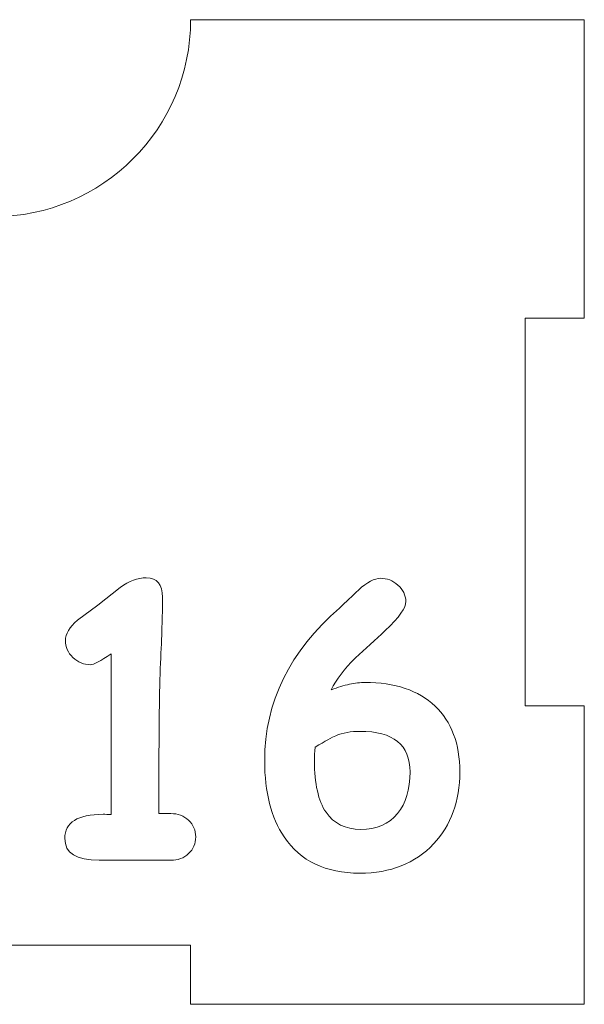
# Model space of a CAD drawing. Header units: millimetres. Extents: x -811 to 1340, y -192 to 870.
# Tile 141 of 256: x 517 to 546, y 214 to 264. Entities that reach past the tile are written whole.
import ezdxf

# ---------------------------------------------------------------- set-up
doc = ezdxf.new("R2010")
doc.units = ezdxf.units.MM
doc.header["$MEASUREMENT"] = 0
doc.layers.add('layer 1', color=7, linetype='Continuous')

msp = doc.modelspace()

# ---------------------------------------------------------------- linework, layer by layer
at = {"layer": 'layer 1', "color": 250, "lineweight": 9}
msp.add_open_spline([(545.8618, 229.1878), (545.8618, 229.1878), (545.8618, 214.0378), (545.8618, 214.0378), (545.8618, 214.0378), (545.8618, 214.0378), (525.8618, 214.0378), (525.8618, 214.0378), (525.8618, 214.0378), (525.8618, 214.0378), (525.8618, 217.0378), (525.8618, 217.0378), (525.8618, 217.0378), (525.8618, 217.0378), (505.8618, 217.0378), (505.8618, 217.0378), (505.8618, 217.0378), (505.8618, 217.0378), (505.8618, 214.0378), (505.8618, 214.0378), (505.8618, 214.0378), (505.8618, 214.0378), (485.8618, 214.0378), (485.8618, 214.0378), (485.8618, 214.0378), (485.8618, 214.0378), (485.8618, 229.1878), (485.8618, 229.1878), (485.8618, 229.1878), (485.8618, 229.1878), (488.8618, 229.1878), (488.8618, 229.1878), (488.8618, 229.1878), (488.8618, 229.1878), (488.8618, 248.8878), (488.8618, 248.8878), (488.8618, 248.8878), (488.8618, 248.8878), (485.8618, 248.8878), (485.8618, 248.8878), (485.8618, 248.8878), (485.8618, 248.8878), (485.8618, 264.0378), (485.8618, 264.0378), (485.8618, 264.0378), (485.8618, 264.0378), (505.8617, 264.0378), (505.8617, 264.0378), (505.8617, 264.0378), (505.8617, 258.5159), (510.3399, 254.0378), (515.8617, 254.0378), (515.8617, 254.0378), (521.3835, 254.0378), (525.8617, 258.5159), (525.8617, 264.0378), (525.8617, 264.0378), (525.8617, 264.0378), (545.8618, 264.0378), (545.8618, 264.0378), (545.8618, 264.0378), (545.8618, 264.0378), (545.8618, 248.8878), (545.8618, 248.8878), (545.8618, 248.8878), (545.8618, 248.8878), (542.8618, 248.8878), (542.8618, 248.8878), (542.8618, 248.8878), (542.8618, 248.8878), (542.8618, 229.1878), (542.8618, 229.1878), (542.8618, 229.1878), (542.8618, 229.1878), (545.8618, 229.1878), (545.8618, 229.1878)], degree=3, knots=[0, 0, 0, 0, 0.05, 0.05, 0.05, 0.05, 0.1, 0.1, 0.1, 0.1, 0.15, 0.15, 0.15, 0.15, 0.2, 0.2, 0.2, 0.2, 0.25, 0.25, 0.25, 0.25, 0.3, 0.3, 0.3, 0.3, 0.35, 0.35, 0.35, 0.35, 0.4, 0.4, 0.4, 0.4, 0.45, 0.45, 0.45, 0.45, 0.5, 0.5, 0.5, 0.5, 0.55, 0.55, 0.55, 0.55, 0.6, 0.6, 0.6, 0.6, 0.65, 0.65, 0.65, 0.65, 0.7, 0.7, 0.7, 0.7, 0.75, 0.75, 0.75, 0.75, 0.8, 0.8, 0.8, 0.8, 0.85, 0.85, 0.85, 0.85, 0.9, 0.9, 0.9, 0.9, 1, 1, 1, 1], dxfattribs=at)
at = {"layer": 'layer 1', "color": 114, "lineweight": 9}
for points, knots in [([(524.8606, 221.3497), (524.8606, 221.3497), (521.2095, 221.3592), (521.2095, 221.3592), (521.2095, 221.3592), (520.0509, 221.3592), (519.4701, 221.7233), (519.4701, 222.4548), (519.4701, 222.4548), (519.4701, 223.2743), (520.1169, 223.6856), (521.4103, 223.6856), (521.4103, 223.6856), (521.5328, 223.6856), (521.6678, 223.6823), (521.8153, 223.6761), (521.8153, 223.6761), (521.8153, 223.6761), (521.8153, 231.8353), (521.8153, 231.8353), (521.8153, 231.8353), (521.2817, 231.4681), (520.9363, 231.2829), (520.7762, 231.2829), (520.7762, 231.2829), (520.434, 231.2829), (520.1358, 231.4052), (519.8814, 231.6501), (519.8814, 231.6501), (519.6272, 231.895), (519.4985, 232.1808), (519.4985, 232.5072), (519.4985, 232.5072), (519.4985, 232.8432), (519.7025, 233.1884), (520.1138, 233.5463), (520.1138, 233.5463), (520.1138, 233.5463), (521.1529, 234.2998), (521.1529, 234.2998), (521.1529, 234.2998), (521.1529, 234.2998), (522.2736, 235.2008), (522.2736, 235.2008), (522.2736, 235.2008), (522.7321, 235.5304), (523.1778, 235.6968), (523.6079, 235.6968), (523.6079, 235.6968), (524.1573, 235.6968), (524.4336, 235.3672), (524.4336, 234.7048), (524.4336, 234.7048), (524.4336, 233.9733), (524.4021, 232.9467), (524.3425, 231.6219), (524.3425, 231.6219), (524.2829, 230.2971), (524.2515, 228.4071), (524.2515, 225.949), (524.2515, 225.949), (524.2515, 225.949), (524.2515, 223.7232), (524.2515, 223.7232), (524.2515, 223.7232), (524.2515, 223.7232), (524.8573, 223.7232), (524.8573, 223.7232), (524.8573, 223.7232), (525.2152, 223.7232), (525.5135, 223.6102), (525.7553, 223.3842), (525.7553, 223.3842), (525.997, 223.1549), (526.1194, 222.8723), (526.1194, 222.5365), (526.1194, 222.5365), (526.1194, 222.2006), (525.997, 221.9181), (525.7553, 221.6889), (525.7553, 221.6889), (525.5135, 221.4629), (525.2152, 221.3497), (524.8606, 221.3497)], [0, 0, 0, 0, 0.0454545, 0.0454545, 0.0454545, 0.0454545, 0.0909091, 0.0909091, 0.0909091, 0.0909091, 0.1363636, 0.1363636, 0.1363636, 0.1363636, 0.1818182, 0.1818182, 0.1818182, 0.1818182, 0.2272727, 0.2272727, 0.2272727, 0.2272727, 0.2727273, 0.2727273, 0.2727273, 0.2727273, 0.3181818, 0.3181818, 0.3181818, 0.3181818, 0.3636364, 0.3636364, 0.3636364, 0.3636364, 0.4090909, 0.4090909, 0.4090909, 0.4090909, 0.4545455, 0.4545455, 0.4545455, 0.4545455, 0.5, 0.5, 0.5, 0.5, 0.5454545, 0.5454545, 0.5454545, 0.5454545, 0.5909091, 0.5909091, 0.5909091, 0.5909091, 0.6363636, 0.6363636, 0.6363636, 0.6363636, 0.6818182, 0.6818182, 0.6818182, 0.6818182, 0.7272727, 0.7272727, 0.7272727, 0.7272727, 0.7727273, 0.7727273, 0.7727273, 0.7727273, 0.8181818, 0.8181818, 0.8181818, 0.8181818, 0.8636364, 0.8636364, 0.8636364, 0.8636364, 0.9090909, 0.9090909, 0.9090909, 0.9090909, 1, 1, 1, 1]), ([(534.4608, 220.6968), (532.7247, 220.6968), (531.4438, 221.3089), (530.615, 222.5365), (530.615, 222.5365), (529.9527, 223.5191), (529.6229, 224.8062), (529.6229, 226.4011), (529.6229, 226.4011), (529.6229, 229.3866), (530.8912, 231.9736), (533.431, 234.1617), (533.431, 234.1617), (533.7481, 234.4693), (534.0683, 234.7738), (534.3854, 235.0752), (534.3854, 235.0752), (534.8344, 235.4739), (535.2048, 235.6717), (535.4999, 235.6717), (535.4999, 235.6717), (535.8358, 235.6717), (536.1341, 235.5556), (536.3914, 235.3264), (536.3914, 235.3264), (536.6489, 235.0972), (536.7839, 234.8179), (536.7965, 234.4944), (536.7965, 234.4944), (536.8091, 234.1868), (536.4606, 233.6939), (535.7479, 233.0127), (535.7479, 233.0127), (535.2393, 232.548), (534.7338, 232.0833), (534.2285, 231.625), (534.2285, 231.625), (533.6665, 231.0725), (533.2584, 230.5325), (533.0073, 230.0051), (533.0073, 230.0051), (533.3368, 230.1338), (533.6446, 230.228), (533.9303, 230.2908), (533.9303, 230.2908), (534.2159, 230.3504), (534.4796, 230.3818), (534.7183, 230.3818), (534.7183, 230.3818), (536.2502, 230.3818), (537.4369, 229.9831), (538.2783, 229.1825), (538.2783, 229.1825), (539.1165, 228.382), (539.5371, 227.2676), (539.5371, 225.8391), (539.5371, 225.8391), (539.5371, 224.3542), (539.0914, 223.136), (538.203, 222.188), (538.203, 222.188), (537.2643, 221.1928), (536.018, 220.6968), (534.4608, 220.6968)], [0, 0, 0, 0, 0.0588235, 0.0588235, 0.0588235, 0.0588235, 0.1176471, 0.1176471, 0.1176471, 0.1176471, 0.1764706, 0.1764706, 0.1764706, 0.1764706, 0.2352941, 0.2352941, 0.2352941, 0.2352941, 0.2941176, 0.2941176, 0.2941176, 0.2941176, 0.3529412, 0.3529412, 0.3529412, 0.3529412, 0.4117647, 0.4117647, 0.4117647, 0.4117647, 0.4705882, 0.4705882, 0.4705882, 0.4705882, 0.5294118, 0.5294118, 0.5294118, 0.5294118, 0.5882353, 0.5882353, 0.5882353, 0.5882353, 0.6470588, 0.6470588, 0.6470588, 0.6470588, 0.7058824, 0.7058824, 0.7058824, 0.7058824, 0.7647059, 0.7647059, 0.7647059, 0.7647059, 0.8235294, 0.8235294, 0.8235294, 0.8235294, 0.8823529, 0.8823529, 0.8823529, 0.8823529, 1, 1, 1, 1]), ([(534.4608, 227.8985), (534.0056, 227.8985), (533.5974, 227.8263), (533.2364, 227.6789), (533.2364, 227.6789), (533.0449, 227.5972), (532.6964, 227.4057), (532.1878, 227.0981), (532.1878, 227.0981), (532.1627, 226.8468), (532.1501, 226.6145), (532.1501, 226.398), (532.1501, 226.398), (532.1501, 225.2395), (532.348, 224.3699), (532.7404, 223.7922), (532.7404, 223.7922), (533.1327, 223.2114), (533.7199, 222.9226), (534.5047, 222.9226), (534.5047, 222.9226), (535.3084, 222.9226), (535.93, 223.1925), (536.3726, 223.7326), (536.3726, 223.7326), (536.7965, 224.2474), (537.0068, 224.9507), (537.0068, 225.8391), (537.0068, 225.8391), (537.0068, 226.5235), (536.7965, 227.0416), (536.3726, 227.3837), (536.3726, 227.3837), (535.9489, 227.7259), (535.3115, 227.8985), (534.4608, 227.8985)], [0, 0, 0, 0, 0.1, 0.1, 0.1, 0.1, 0.2, 0.2, 0.2, 0.2, 0.3, 0.3, 0.3, 0.3, 0.4, 0.4, 0.4, 0.4, 0.5, 0.5, 0.5, 0.5, 0.6, 0.6, 0.6, 0.6, 0.7, 0.7, 0.7, 0.7, 0.8, 0.8, 0.8, 0.8, 1, 1, 1, 1])]:
    msp.add_open_spline(points, degree=3, knots=knots, dxfattribs=at)

doc.saveas('drawing.dxf')
